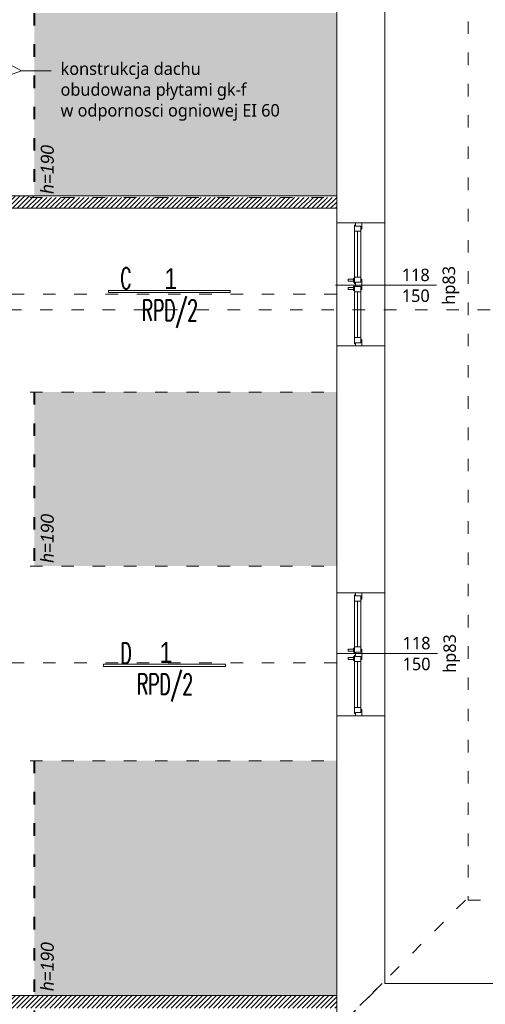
# Model space of a CAD drawing. Header units: millimetres. Extents: x 85284 to 143915, y -66821 to -28273.
# Tile 20 of 31: x 128618 to 129065, y -64329 to -63383. Entities that reach past the tile are written whole.
import ezdxf
from ezdxf import colors
from ezdxf.entities.mleader import LeaderData, LeaderLine
from ezdxf.enums import TextEntityAlignment as Align
from ezdxf.math import Vec2, Vec3

# ---------------------------------------------------------------- set-up
doc = ezdxf.new("R2010")
doc.units = ezdxf.units.MM
doc.linetypes.add('ACAD_ISO03W100', pattern=[30, 12, -18])
doc.linetypes.add('ACAD_ISO10W100', pattern=[18, 12, -3, 0, -3])
doc.layers.get('0').update_dxf_attribs({"color": 251, "lineweight": 9})
for name, color, linetype, lineweight in [('IE_Numer centralki', 3, 'Continuous', 13), ('IE_Numery obw ośw hala', 6, 'Continuous', 13), ('IE_Oświetlenie podstawowe', 4, 'Continuous', 13), ('instalacje_arch', 251, 'Continuous', 9), ('OPIS', 251, 'Continuous', 9), ('opis..KF', 251, 'Continuous', 9), ('pomocnicza', 251, 'Continuous', 9), ('siatka konstr..KF', 251, 'ACAD_ISO10W100', 9), ('stolarka_arch', 251, 'Continuous', 9), ('wypełnienie 2', 251, 'Continuous', 9), ('ściana pro..KF', 251, 'Continuous', 9), ('ściany ist..KF', 251, 'Continuous', 9)]:
    doc.layers.add(name, color=color, linetype=linetype, lineweight=lineweight)
doc.styles.add('ARCH', font='segoeuil.ttf')
doc.styles.add('Opisowy', font='arial.ttf')
doc.styles.add('SIMPLEX', font='simplex', dxfattribs={"width": 0.85})
pattern_1 = [(45, (-308.0725, -28536.048), (-2.24506403, 2.24506403), [])]

# ---------------------------------------------------------------- blocks, each defined once
blk = doc.blocks.new('*U179')
at = {"layer": 'stolarka_arch', "lineweight": 0}
blk.add_lwpolyline([(0, 0), (118, 0), (118, -46), (0, -46)], close=True, dxfattribs=at)
at = {"layer": 'stolarka_arch'}
for points in [[(0, -22), (6, -22), (6, -23), (3, -23), (3, -28), (0, -28)], [(3, -23), (8, -23), (8, -29), (2, -29), (2, -28), (3, -28)], [(8, -26), (52, -26), (52, -23), (8, -23)], [(8, -26), (52, -26), (52, -29), (8, -29)], [(57, -23), (52, -23), (52, -29), (58, -29), (58, -28), (57, -28)], [(54, -22), (64, -22), (64, -23), (61, -23), (61, -28), (57, -28), (57, -23), (54, -23)], [(61, -23), (66, -23), (66, -29), (60, -29), (60, -28), (61, -28)], [(110, -26), (66, -26), (66, -23), (110, -23)], [(110, -26), (66, -26), (66, -29), (110, -29)], [(115, -23), (110, -23), (110, -29), (116, -29), (116, -28), (115, -28)], [(118, -22), (112, -22), (112, -23), (115, -23), (115, -28), (118, -28)], [(57, -30), (53, -30), (53, -29), (57, -29)], [(56, -35), (54, -35), (54, -30), (56, -30)], [(65, -30), (61, -30), (61, -29), (65, -29)], [(64, -35), (62, -35), (62, -30), (64, -30)]]:
    blk.add_lwpolyline(points, close=True, dxfattribs=at)
blk = doc.blocks.new('*U172')
at = {"layer": 'opis..KF'}
blk.add_line((20, 0), (-77, 0), dxfattribs=at)
at = {"layer": 'opis..KF', "style": 'ARCH', "flags": 12}
for tag, p in [('150', (0, 10)), ('120', (0, -10))]:
    blk.add_attdef(tag, text='', height=12, dxfattribs=at).set_placement(p, align=Align.MIDDLE_CENTER)
blk.add_attdef('hp', text='', height=12, rotation=90, dxfattribs=at).set_placement((31.74, 0), align=Align.MIDDLE_CENTER)
blk = doc.blocks.new('*U173')
at = {"layer": 'opis..KF'}
blk.add_line((20, 0), (-77, 0), dxfattribs=at)
at = {"layer": 'opis..KF', "style": 'ARCH', "flags": 12}
for tag, p in [('150', (0, 10)), ('120', (0, -10))]:
    blk.add_attdef(tag, text='', height=12, dxfattribs=at).set_placement(p, align=Align.MIDDLE_CENTER)
blk.add_attdef('hp', text='', height=12, rotation=90, dxfattribs=at).set_placement((31.74, 0), align=Align.MIDDLE_CENTER)
blk = doc.blocks.new('*U73')
at = {"layer": 'instalacje_arch', "color": 41, "linetype": 'ACAD_ISO03W100', "lineweight": 9, "true_color": 0xf4ee51}
blk.add_line((0, -2912.07), (0, -145), dxfattribs=at)
at = {"layer": 'instalacje_arch', "color": 41, "true_color": 0xf4ee51, "style": 'ARCH'}
for tag, p in [('P1', (0, 0)), ('P2', (0, -3057.07))]:
    blk.add_attdef(tag, text='', height=20, rotation=90, dxfattribs=at).set_placement(p, align=Align.MIDDLE_CENTER)
blk = doc.blocks.new('_Dot')
at = {"color": 0, "linetype": 'ByBlock', "lineweight": -2}
blk.add_line((-0.5, 0), (-1, 0), dxfattribs=at)
at = {"color": 0, "linetype": 'ByBlock', "const_width": 0.5}
blk.add_lwpolyline([(-0.25, 0, 1), (0.25, 0, 1)], format="xyb", close=True, dxfattribs=at)
blk = doc.blocks.new('Oprawa 1.0')
at = {"layer": 'IE_Oświetlenie podstawowe', "color": 0, "linetype": 'ByBlock'}
blk.add_lwpolyline([(-58.5, 2), (58.5, 2), (58.5, 0), (-58.5, 0)], close=True, dxfattribs=at)
at = {"layer": 'IE_Oświetlenie podstawowe', "color": 0, "insert": (-4.78, 23.3), "char_height": 20, "width": 20.191, "attachment_point": 1, "style": 'Opisowy'}
blk.add_mtext('{\\W0.8;1}', dxfattribs=at)

msp = doc.modelspace()

# ---------------------------------------------------------------- hatches: boundary and pattern name
at = {"layer": 'pomocnicza', "linetype": 'ByBlock', "lineweight": 0, "true_color": 0xe8e8e8}
h = msp.add_hatch(color=254, dxfattribs=at)
h.dxf.hatch_style = 1
h.paths.add_polyline_path([(128632.4, -63376.99), (128922.9, -63376.99), (128922.9, -63552.49), (128632.4, -63552.49)])
h = msp.add_hatch(color=254, dxfattribs=at)
h.dxf.hatch_style = 1
h.paths.add_polyline_path([(128632.4, -63907.99), (128922.9, -63907.99), (128922.9, -63740.99), (128632.4, -63740.99)])
h = msp.add_hatch(color=254, dxfattribs=at)
h.dxf.hatch_style = 1
h.paths.add_polyline_path([(128632.4, -64320.49), (128922.9, -64320.49), (128922.9, -64094.99), (128632.4, -64094.99)])
at = {"layer": 'wypełnienie 2', "linetype": 'ByBlock', "transparency": 33554595}
h = msp.add_hatch(dxfattribs=at)
h.set_pattern_fill('ANSI31', color=256)
h.set_pattern_definition(pattern_1)
h.paths.add_polyline_path([(128922.9, -63553.99), (128538.53, -63553.99), (128530.65, -63559.24), (128530.65, -63564.49), (128922.9, -63564.49)])
h.paths.add_polyline_path([(128538.53, -63553.99), (128632.4, -63553.99), (128632.4, -63552.49), (128533.65, -63552.49), (128533.65, -63469.99), (128530.65, -63469.99), (128530.65, -63559.24)])
h.paths.add_polyline_path([(128530.65, -63486.99), (128516.65, -63486.99), (128516.65, -63564.49), (128522.77, -63564.49), (128530.65, -63559.24)])
h.paths.add_polyline_path([(128530.65, -63559.24), (128522.77, -63564.49), (128530.65, -63564.49)], flags=17)
h.paths.add_polyline_path([(128516.65, -63486.99), (128342.65, -63486.99), (128342.65, -63564.49), (128343.4, -63564.49), (128343.4, -63522.99), (128488.4, -63522.99), (128488.4, -63564.49), (128516.65, -63564.49)])
h.paths.add_polyline_path([(128516.65, -63472.99), (128342.65, -63472.99), (128342.65, -63486.99), (128516.65, -63486.99)])
h.paths.add_polyline_path([(128488.19, -63480.11, -1), (128490.54, -63479.26, -1)], flags=16)
h.paths.add_polyline_path([(128516.19, -63469.99), (128342.65, -63469.99), (128342.65, -63472.99), (128507.89, -63472.99)])
h.paths.add_polyline_path([(128530.65, -63469.99), (128516.65, -63469.99), (128516.65, -63472.99), (128530.65, -63472.99)])
h.paths.add_polyline_path([(128328.65, -63469.99), (128305.65, -63469.99), (128305.65, -63472.99), (128328.65, -63472.99)])
h.paths.add_polyline_path([(128342.65, -63469.99), (128328.65, -63469.99), (128328.65, -63472.99), (128342.65, -63472.99)])
h.paths.add_polyline_path([(128328.65, -63472.99), (128305.65, -63472.99), (128305.65, -63486.99), (128328.65, -63486.99)])
h.paths.add_polyline_path([(128328.65, -63486.99), (128305.65, -63486.99), (128305.65, -63552.49), (128065.65, -63552.49), (128065.65, -63564.49), (128070.39, -63564.49), (128328.65, -63564.49)])
h.paths.add_polyline_path([(128342.65, -63486.99), (128328.65, -63486.99), (128328.65, -63564.49), (128342.65, -63564.49)])
h.paths.add_polyline_path([(128065.65, -63552.49), (128022.25, -63552.49), (127966.9, -63552.49), (127966.9, -63564.49), (127974.4, -63564.49), (127974.4, -63661.94), (127986.4, -63661.94), (127986.4, -63564.49), (128065.65, -63564.49)])
h.paths.add_polyline_path([(127986.4, -63661.94), (127974.4, -63661.94), (127974.4, -63689.21), (127986.4, -63689.21)])
h = msp.add_hatch(dxfattribs=at)
h.set_pattern_fill('ANSI31', color=256)
h.set_pattern_definition(pattern_1)
h.paths.add_polyline_path([(128632.4, -64320.49), (128530.65, -64320.49), (128530.65, -64332.49), (128632.4, -64332.49)])
h.paths.add_polyline_path([(128922.9, -64320.49), (128632.4, -64320.49), (128632.4, -64332.49), (128922.9, -64332.49)])

# ---------------------------------------------------------------- linework, layer by layer
at = {"linetype": 'ACAD_ISO03W100'}
for p, q in [((128538.53, -63553.99), (128922.9, -63553.99)), ((128922.9, -63646.99), (128398.9, -63646.99)), ((128538.53, -63740.99), (128922.9, -63740.99)), ((128538.53, -63907.99), (128922.9, -63907.99)), ((128922.9, -64000.99), (128398.9, -64000.99)), ((128538.53, -64094.99), (128922.9, -64094.99)), ((129046.4, -64228.79), (128065.65, -65213.49))]:
    msp.add_line(p, q, dxfattribs=at)
msp.add_lwpolyline([(127084.9, -62604.99), (129048.9, -62604.99), (129048.9, -64228.99), (129260.9, -64229.46), (129256.4, -64984.55), (129162.04, -64984.55), (129162.04, -65442.38), (129260.9, -65442.38), (129260.9, -65959.92), (129019.53, -66206), (127438.49, -66206)], dxfattribs=at)
at = {"layer": 'pomocnicza', "color": 114, "linetype": 'ACAD_ISO03W100', "lineweight": 40, "true_color": 0x139b48}
for p, q in [((128632.4, -63376.99), (128632.4, -63553.99)), ((128632.4, -63740.99), (128632.4, -63907.99)), ((128632.4, -64094.99), (128632.4, -64644.46))]:
    msp.add_line(p, q, dxfattribs=at)
at = {"layer": 'siatka konstr..KF', "color": 18, "lineweight": 9, "true_color": 0x000000}
msp.add_line((128966.4, -64308.79), (128919.9, -64355.49), dxfattribs=at)
at = {"layer": 'ściana pro..KF', "linetype": 'ByBlock'}
for p, q in [((128533.65, -63552.49), (128922.9, -63552.49)), ((128488.4, -63564.49), (128922.9, -63564.49)), ((128922.9, -64320.49), (128357.4, -64320.49))]:
    msp.add_line(p, q, dxfattribs=at)
at = {"layer": 'ściany ist..KF', "linetype": 'ByBlock'}
for points in [[(128922.9, -63578.56), (128968.9, -63578.56), (128968.9, -63323.29), (128922.9, -63323.29)], [(128922.9, -63933.73), (128968.9, -63933.73), (128968.9, -63696.56), (128922.9, -63696.56)]]:
    msp.add_lwpolyline(points, close=True, dxfattribs=at)
msp.add_lwpolyline([(128922.9, -64051.73), (128968.9, -64051.73), (128968.9, -64308.99), (129180.9, -64308.99), (129180.9, -64976.99), (129092.9, -64976.99), (129092.9, -65087.99), (129046.9, -65087.99), (129046.9, -64930.99), (129134.9, -64930.99), (129134.9, -64354.99), (128922.9, -64354.99), (128922.9, -64051.73)], dxfattribs=at)

# ---------------------------------------------------------------- block references
ref = msp.add_blockref('*U172', (128998.74, -63638.43))
ref.add_attrib('150', '118', dxfattribs={"layer": 'opis..KF', "height": 12, "style": 'ARCH'}).set_placement((128998.74, -63628.43), align=Align.MIDDLE_CENTER)
ref.add_attrib('120', '150', dxfattribs={"layer": 'opis..KF', "height": 12, "style": 'ARCH'}).set_placement((128998.74, -63648.43), align=Align.MIDDLE_CENTER)
ref.add_attrib('hp', 'hp83', dxfattribs={"layer": 'opis..KF', "height": 12, "rotation": 90, "style": 'ARCH'}).set_placement((129030.48, -63638.43), align=Align.MIDDLE_CENTER)
ref = msp.add_blockref('*U173', (128999.51, -63992.03))
ref.add_attrib('150', '118', dxfattribs={"layer": 'opis..KF', "height": 12, "style": 'ARCH'}).set_placement((128999.51, -63982.03), align=Align.MIDDLE_CENTER)
ref.add_attrib('120', '150', dxfattribs={"layer": 'opis..KF', "height": 12, "style": 'ARCH'}).set_placement((128999.51, -64002.03), align=Align.MIDDLE_CENTER)
ref.add_attrib('hp', 'hp83', dxfattribs={"layer": 'opis..KF', "height": 12, "rotation": 90, "style": 'ARCH'}).set_placement((129031.25, -63992.03), align=Align.MIDDLE_CENTER)
at = {"layer": 'IE_Oświetlenie podstawowe', "linetype": 'ByBlock'}
for p in [(128762.13, -63645.36), (128757.52, -64004.36)]:
    msp.add_blockref('Oprawa 1.0', p, dxfattribs=at)
at = {"layer": 'OPIS', "rotation": 270}
msp.add_blockref('*U73', (129720.21, -63661.94), dxfattribs=at)
at = {"layer": 'stolarka_arch', "xscale": -1, "rotation": 270}
for p in [(128968.9, -63696.56), (128968.9, -64051.73)]:
    msp.add_blockref('*U179', p, dxfattribs=at)

# ---------------------------------------------------------------- texts
at = {"layer": 'IE_Numer centralki', "style": 'SIMPLEX', "width": 0.6}
for s, p in [('C', (128715.01, -63641.72)), ('D', (128715.01, -64001.72))]:
    msp.add_text(s, height=20, dxfattribs=at).set_placement(p)
at = {"layer": 'IE_Numery obw ośw hala', "style": 'SIMPLEX', "width": 0.6}
for p in [(128735.56, -63672.52), (128730.95, -64031.52)]:
    msp.add_text('RPD/2', height=20, dxfattribs=at).set_placement(p)
at = {"layer": 'opis..KF', "char_height": 12.48, "attachment_point": 5, "rotation": 90, "style": 'ARCH'}
for insert in [(128645.06, -63527.18), (128645.06, -63881.47), (128645.06, -64292.73)]:
    msp.add_mtext_dynamic_manual_height_columns('{\\fCentury Gothic|b0|i1|c238|p34;h=190}', width=156.7001, gutter_width=70, heights=[0], dxfattribs=dict(at, insert=insert))

# ---------------------------------------------------------------- leaders
at = {"layer": 'opis..KF', "lineweight": 9}
ml = msp.add_multileader_mtext('Standard', dxfattribs=at)
ml.set_content('konstrukcja dachu\\Pobudowana płytami gk-f\\Pw odpornosci ogniowej EI 60', color=256, style='ARCH')
ml.set_leader_properties(color=256, linetype='ByLayer', lineweight=-1)
ml.set_arrow_properties(name='DOT')
ml.build(insert=Vec2(0, 0))
ml.multileader.update_dxf_attribs({"arrow_head_size": 7.5})
ctx = ml.context
ctx.base_point, ctx.char_height, ctx.arrow_head_size, ctx.landing_gap_size, ctx.plane_origin = Vec3(128648.72, -63432.39), 12, 7.5, 9, Vec3(127638.15, -63527.76)
notes = []
notes.append((ctx, [(1, (1, 1, 0), (128620.33, -63432.39), (1, 0), 28.39, [(0, [(128523.47, -63380.55)], 0, [])])]))
ctx.mtext.insert, ctx.mtext.flow_direction = Vec3(128657.72, -63424.37), 5
ml = msp.add_multileader_mtext('Standard', dxfattribs=at)
ml.set_content(' ', color=256, style='ARCH')
ml.set_leader_properties(color=256, linetype='ByLayer', lineweight=-1)
ml.set_arrow_properties(name='DOT')
ml.build(insert=Vec2(0, 0))
ml.multileader.update_dxf_attribs({"arrow_head_size": 7.5})
ctx = ml.context
ctx.base_point, ctx.char_height, ctx.arrow_head_size, ctx.landing_gap_size, ctx.plane_origin = Vec3(128646.02, -63432.39), 12, 7.5, 9, Vec3(127638.15, -63527.76)
notes.append((ctx, [(1, (1, 1, 0), (128620.33, -63432.39), (1, 0), 25.68, [(0, [(128423.88, -63503.33)], 0, [])])]))
ctx.mtext.insert, ctx.mtext.width, ctx.mtext.flow_direction = Vec3(128655.02, -63426.39), 228.832, 5
for ctx, leaders in notes:
    for number, flags, end, landing, length, lines in leaders:
        leader = LeaderData()
        leader.index, (leader.has_last_leader_line, leader.has_dogleg_vector, leader.attachment_direction) = number, flags
        leader.last_leader_point, leader.dogleg_vector, leader.dogleg_length = Vec3(end), Vec3(landing), length
        for number, points, colour, breaks in lines:
            line = LeaderLine()
            line.index, line.vertices, line.color, line.breaks = number, Vec3.list(points), colors.encode_raw_color(colour), breaks
            leader.lines.append(line)
        ctx.leaders.append(leader)

doc.saveas('drawing.dxf')
